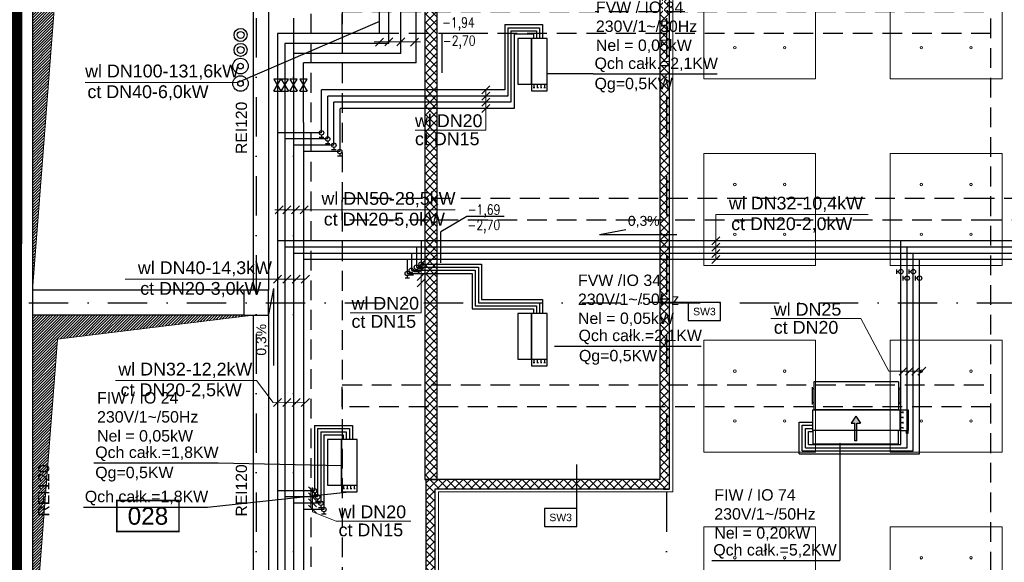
# Model space of a CAD drawing. Header units: centimetres. Extents: x -10702 to 24628, y -4437 to 19798.
# Tile 36 of 92: x 5819 to 7404, y 9983 to 10855. Entities that reach past the tile are written whole.
import ezdxf
from ezdxf.enums import TextEntityAlignment as Align

# ---------------------------------------------------------------- set-up
doc = ezdxf.new("R2010")
doc.units = ezdxf.units.CM
for name, pattern in [('Kondygnacja  -0_5$0$DIVIDE', [31.75, 12.7, -6.35, 0, -6.35, 0, -6.35]), ('Kondygnacja  -0_5$0$HIDDEN', [9.525, 6.35, -3.175]), ('Kondygnacja  -0_5$0$HIDDEN2', [4.7625, 3.175, -1.5875]), ('Osie rzutów$0$DASHDOT2', [12.7, 6.35, -3.175, 0, -3.175])]:
    doc.linetypes.add(name, pattern=pattern)
doc.layers.get('0').update_dxf_attribs({"color": 8})
for name, color, linetype in [('bgde_dodatki powykonawcze', 7, 'Continuous'), ('KJP_ARMATURA', 2, 'Continuous'), ('KJP_CT_centr_powrót', 6, '05_ciepło_technologiczne_pow'), ('KJP_CT_centr_zasilanie', 6, '05_ciepło_technologiczne_zas'), ('KJP_KK_OPISY MOCY klimakonwektorów', 7, 'Continuous'), ('KJP_W_OPIS', 2, 'Continuous'), ('Kondygnacja  -0_5$0$ARCH_ETAPOWANIE', 8, 'Kondygnacja  -0_5$0$DIVIDE'), ('Kondygnacja  -0_5$0$ARCH_GK', 8, 'Continuous'), ('Kondygnacja  -0_5$0$ARCH_INFO_ODPORNOŚĆ OGNIOWA', 8, 'Continuous'), ('Kondygnacja  -0_5$0$ARCH_INFO_OPISY_PRZEGRODY', 8, 'Continuous'), ('Kondygnacja  -0_5$0$ARCH_KONSTR_POWYŻEJ RZUTU', 8, 'Kondygnacja  -0_5$0$HIDDEN'), ('Kondygnacja  -0_5$0$ARCH_KONSTR_POWYŻEJ RZUTU_IST', 8, 'Kondygnacja  -0_5$0$HIDDEN2'), ('Kondygnacja  -0_5$0$ARCH_MUROWANE_IST', 8, 'Continuous'), ('Kondygnacja  -0_5$0$ARCH_WIDOK_IST', 8, 'Continuous'), ('Kondygnacja  -0_5$0$ARCH_ŻELBET_IST', 8, 'Continuous'), ('Osie rzutów$0$ARCH_INFO_OSIE_IST', 8, 'Osie rzutów$0$DASHDOT2'), ('Osie rzutów$0$ARCH_INFO_OSIE_OPISY_IST', 8, 'Continuous'), ('Pomieszczenia -05$0$ARCH_INFO_AREA_ETYKIETY_200', 8, 'Continuous')]:
    doc.layers.add(name, color=color, linetype=linetype)
for name, color, linetype, lineweight in [('bgde_opis ct 1', 7, 'Continuous', 20), ('bgde_rzędne wl ct', 7, 'Continuous', 25), ('bgde_urządzenia', 3, 'Continuous', 30), ('KJP_CT_kk_powrót', 30, '04_CT_KOMF_POW', 25), ('KJP_CT_kk_zasil', 30, '04_CT_KOMF_ZAS', 25), ('KJP_WL_centrale went._zasil', 5, '04_WL_ZAS', 25), ('KJP_WL_centrale went_powrót', 5, '04_WL_POW', 25), ('KJP_WL_kk zasil', 150, '04_WL_KOMF_ZAS', 25), ('KJP_WL_kk_powr', 150, '04_WL_KOMF_POW', 25), ('Kondygnacja  -0_5$0$ARCH_WIDOK', 8, 'Continuous', 13), ('SU Lampy kwadratowe  -05$0$ARCH_SUFITY_PODWIESZANE', 8, 'Continuous', 9)]:
    doc.layers.add(name, color=color, linetype=linetype, lineweight=lineweight)
doc.styles.add('Arial', font='arial.ttf')
doc.styles.add('Kondygnacja  -0_5$0$Arial', font='arial.ttf')
doc.styles.add('Pomieszczenia -05$0$Arial', font='arial.ttf')
doc.styles.add('st rom', font='Romans.shx', dxfattribs={"width": 0.8})
doc.linetypes.add('04_CT_KOMF_POW', pattern='A,100,-15,["CTKp",Standard,S=10,R=0,X=-10,Y=-5],-35', length=150)
doc.linetypes.add('04_CT_KOMF_ZAS', pattern='A,100,-15,["CTKz",Standard,S=10,R=0,X=-10,Y=-5],-35', length=150)
doc.linetypes.add('04_WL_KOMF_POW', pattern='A,100,-15,["WLKp",Standard,S=10,R=0,X=-10,Y=-5],-35', length=150)
doc.linetypes.add('04_WL_KOMF_ZAS', pattern='A,100,-15,["WLKz",Standard,S=10,R=0,X=-10,Y=-5],-35', length=150)
doc.linetypes.add('04_WL_POW', pattern='A,100,-15,["WLp",Standard,S=10,R=0,X=-10,Y=-5],-35', length=150)
doc.linetypes.add('04_WL_ZAS', pattern='A,100,-15,["WLz",Standard,S=10,R=0,X=-10,Y=-5],-35', length=150)
doc.linetypes.add('05_ciepło_technologiczne_pow', pattern='A,100,-15,["CTp",Standard,S=10,R=0,X=-10,Y=-5],-35', length=150)
doc.linetypes.add('05_ciepło_technologiczne_zas', pattern='A,100,-15,["CTz",Standard,S=10,R=0,X=-10,Y=-5],-35', length=150)

# ---------------------------------------------------------------- blocks, each defined once
blk = doc.blocks.new('Osie rzutów')
at = {"layer": 'Osie rzutów$0$ARCH_INFO_OSIE_IST', "ltscale": 10}
for p, q in [((6200, 12510), (6200, 4800)), ((6200, 12510), (6200, 4571.18)), ((6260, 12510), (6260, 4623.26)), ((6860, 12510), (6860, 4623.26)), ((4436.04, 10400), (13655, 10400))]:
    blk.add_line(p, q, dxfattribs=at)
blk = doc.blocks.new('SU Lampy kwadratowe  -05')
at = {"layer": 'SU Lampy kwadratowe  -05$0$ARCH_SUFITY_PODWIESZANE'}
for points in [[(6920, 10940), (7100, 10940), (7100, 10760), (6920, 10760)], [(7220, 10940), (7400, 10940), (7400, 10760), (7220, 10760)], [(6920, 10640), (7100, 10640), (7100, 10460), (6920, 10460)], [(7220, 10640), (7400, 10640), (7400, 10460), (7220, 10460)], [(6920, 10340), (7100, 10340), (7100, 10160), (6920, 10160)], [(7220, 10340), (7400, 10340), (7400, 10160), (7220, 10160)], [(6920, 10040), (7100, 10040), (7100, 9860), (6920, 9860)], [(7220, 10040), (7400, 10040), (7400, 9860), (7220, 9860)]]:
    blk.add_lwpolyline(points, close=True, dxfattribs=at)
for centre in [(6970, 10810), (7050, 10810), (7270, 10810), (7350, 10810), (6970, 10590), (7050, 10590), (7270, 10590), (7350, 10590), (6970, 10510), (7050, 10510), (7270, 10510), (7350, 10510), (6970, 10290), (7050, 10290), (7270, 10290), (7350, 10290), (6970, 10210), (7050, 10210), (7270, 10210), (7350, 10210), (6970, 9990), (7050, 9990), (7270, 9990), (7350, 9990)]:
    blk.add_circle(centre, 2, dxfattribs=at)
blk = doc.blocks.new('Kondygnacja  -0_5$0$konstrukcja istniejąca -0.5')
at = {"layer": 'Kondygnacja  -0_5$0$ARCH_KONSTR_POWYŻEJ RZUTU_IST', "ltscale": 10}
blk.add_line((6288.5, 4975), (6288.5, 12225), dxfattribs=at)
for points in [[(6338.5, 10975), (6338.5, 9825)], [(7382, 9825), (7382, 10975)], [(7382, 10532.9), (6338.5, 10532.9), (6338.5, 10567.9), (7382, 10567.9)], [(7355.9, 10567.9), (8399.9, 10567.9)], [(8399.9, 10532.9), (7355.9, 10532.9)], [(7382, 10232.9), (6338.5, 10232.9), (6338.5, 10267.9), (7382, 10267.9)]]:
    blk.add_lwpolyline(points, dxfattribs=at)
at = {"layer": 'Kondygnacja  -0_5$0$ARCH_KONSTR_POWYŻEJ RZUTU_IST', "ltscale": 10, "elevation": 0}
blk.add_lwpolyline([(7382, 10832.9), (6338.5, 10832.9), (6338.5, 10867.9), (7382, 10867.9)], dxfattribs=at)
blk = doc.blocks.new('Pomieszczenia -05$0$etykieta_numer')
at = {"color": 0, "linetype": 'ByBlock', "const_width": 2.44}
blk.add_lwpolyline([(-50, -50), (-50, 0), (50, 0), (50, -50)], close=True, dxfattribs=at)
at = {"color": 0, "linetype": 'ByBlock', "style": 'Pomieszczenia -05$0$Arial'}
blk.add_attdef('AECAREA:NUMBER', text='', height=28, dxfattribs=at).set_placement((0, -25), align=Align.MIDDLE)

msp = doc.modelspace()

# ---------------------------------------------------------------- hatches: boundary and pattern name
at = {"layer": 'bgde_urządzenia'}
h = msp.add_hatch(color=256, dxfattribs=at)
h.paths.add_polyline_path([(7166.06, 10194.803), (7163.06, 10194.803), (7163.06, 10206.468), (7156.87, 10206.468), (7164.56, 10217.896), (7172.249, 10206.468), (7166.06, 10206.468)])
h.paths.add_polyline_path([(7166.06, 10178.135), (7163.06, 10178.135), (7163.06, 10194.803), (7166.06, 10194.803)])
at = {"layer": 'Kondygnacja  -0_5$0$ARCH_GK', "linetype": 'Continuous', "lineweight": -3}
h = msp.add_hatch(dxfattribs=at)
h.set_pattern_fill('ANSI37', color=256, scale=3, angle=-360, style=0)
h.paths.add_polyline_path([(6865, 11605), (6850, 11590), (6850, 11000), (6860.833, 11000), (6865, 11005)], flags=0)
h.paths.add_polyline_path([(6865, 10995), (6860.833, 11000), (6850, 11000), (6850, 10116), (6865, 10101)], flags=0)
h = msp.add_hatch(dxfattribs=at)
h.set_pattern_fill('ANSI37', color=256, scale=3, angle=-360, style=0)
h.paths.add_polyline_path([(6491, 11590), (6471, 11590), (6471, 10116), (6491, 10116)], flags=0)
h = msp.add_hatch(dxfattribs=at)
h.set_pattern_fill('ANSI37', color=256, scale=3, style=0)
h.paths.add_polyline_path([(6473, 10116), (6488, 10101), (6865, 10101), (6850, 10116)], flags=0)
h = msp.add_hatch(dxfattribs=at)
h.set_pattern_fill('ANSI37', color=256, scale=3, style=0)
h.paths.add_polyline_path([(6473, 4985), (6488, 4985), (6488, 9864), (6476.333, 9864), (6473, 9854)], flags=0)
h.paths.add_polyline_path([(6473, 9874), (6476.333, 9864), (6488, 9864), (6488, 10101), (6473, 10116)], flags=0)
at = {"layer": 'Kondygnacja  -0_5$0$ARCH_WIDOK'}
h = msp.add_hatch(dxfattribs=at)
h.set_pattern_fill('ANSI31', color=256, angle=-180, style=0)
h.set_pattern_definition([(225, (-2e-11, 4200), (2.245064, -2.245064), [])])
h.paths.add_polyline_path([(5840, 10420), (5840, 10980), (6195, 10980), (5880.4, 10941.573)])
h = msp.add_hatch(dxfattribs=at)
h.set_pattern_fill('ANSI31', color=256, angle=-180, style=0)
h.set_pattern_definition([(225, (-2e-11, 3600), (2.245064, -2.245064), [])])
h.paths.add_polyline_path([(5840, 9820), (5840, 10380), (6195, 10380), (5880.4, 10341.573)])

# ---------------------------------------------------------------- linework, layer by layer
at = {"layer": 'bgde_dodatki powykonawcze'}
for p, q in [((6301.28, 10666.186), (6308.598, 10666.186)), ((6304.939, 10669.617), (6304.939, 10666.186)), ((6311.28, 10656.186), (6318.598, 10656.186)), ((6314.939, 10659.617), (6314.939, 10656.186)), ((6321.28, 10646.186), (6328.598, 10646.186)), ((6324.939, 10649.617), (6324.939, 10646.186)), ((6330.672, 10636.186), (6337.99, 10636.186)), ((6334.331, 10639.617), (6334.331, 10636.186)), ((6461.624, 10455.09), (6468.942, 10455.09)), ((6465.283, 10458.522), (6465.283, 10455.09)), ((6439.408, 10440.09), (6446.726, 10440.09)), ((6443.067, 10443.522), (6443.067, 10440.09)), ((6445.874, 10445.09), (6453.192, 10445.09)), ((6449.533, 10448.522), (6449.533, 10445.09)), ((6454.19, 10450.09), (6461.507, 10450.09)), ((6457.849, 10453.522), (6457.849, 10450.09)), ((7230.075, 10453.591), (7230.075, 10446.273)), ((7233.507, 10449.932), (7230.075, 10449.932)), ((7240.075, 10443.042), (7240.075, 10435.724)), ((7243.507, 10439.383), (7240.075, 10439.383)), ((7250.075, 10453.591), (7250.075, 10446.273)), ((7253.507, 10449.932), (7250.075, 10449.932)), ((7260.075, 10443.042), (7260.075, 10435.724)), ((7263.507, 10439.383), (7260.075, 10439.383)), ((6290.164, 10090.685), (6297.482, 10090.685)), ((6293.823, 10094.117), (6293.823, 10090.685)), ((6295.164, 10080.685), (6302.482, 10080.685)), ((6298.823, 10084.117), (6298.823, 10080.685)), ((6300.164, 10070.685), (6307.482, 10070.685)), ((6303.823, 10074.117), (6303.823, 10070.685)), ((6305.164, 10060.685), (6312.482, 10060.685)), ((6308.823, 10064.117), (6308.823, 10060.685))]:
    msp.add_line(p, q, dxfattribs=at)
for centre in [(6304.939, 10673.217), (6314.939, 10663.217), (6324.939, 10653.217), (6334.331, 10643.217), (6449.533, 10452.122), (6457.849, 10457.122), (6465.283, 10462.122), (6443.067, 10447.122), (7237.107, 10449.932), (7247.107, 10439.383), (7257.107, 10449.932), (7267.107, 10439.383), (6293.823, 10097.717), (6298.823, 10087.717), (6303.823, 10077.717), (6308.823, 10067.717)]:
    msp.add_circle(centre, 3.6, dxfattribs=at)
at = {"layer": 'bgde_opis ct 1'}
for p, q in [((6389.562, 10819.391), (6464.402, 10819.391)), ((6404.944, 10825.076), (6392.056, 10812.188)), ((6419.944, 10825.835), (6407.056, 10812.947)), ((6438.982, 10825.835), (6426.094, 10812.947)), ((6461.185, 10825.076), (6448.297, 10812.188)), ((6575.68, 10748.741), (6562.793, 10735.853)), ((6569.236, 10677.48), (6569.236, 10742.297)), ((6575.68, 10738.741), (6562.793, 10725.853)), ((6575.68, 10728.741), (6562.793, 10715.853)), ((6575.68, 10718.741), (6562.793, 10705.853)), ((6569.236, 10677.48), (6455.877, 10677.479)), ((6243.444, 10555.576), (6230.556, 10542.688)), ((6255.444, 10555.576), (6242.556, 10542.688)), ((6269.444, 10555.576), (6256.556, 10542.688)), ((6283.809, 10555.576), (6270.922, 10542.688)), ((7184.742, 10541.663), (6939.661, 10541.663)), ((6939.661, 10541.663), (6939.661, 10469.374)), ((6946.105, 10505.818), (6933.217, 10492.93)), ((6946.105, 10495.818), (6933.217, 10482.93)), ((6946.105, 10485.818), (6933.217, 10472.93)), ((6946.105, 10475.818), (6933.217, 10462.93)), ((6471.727, 10468.566), (6458.839, 10455.678)), ((6471.727, 10458.566), (6458.839, 10445.678)), ((6465.283, 10384.012), (6465.283, 10462.122)), ((6240.444, 10444.204), (6227.556, 10431.316)), ((6255.444, 10444.204), (6242.556, 10431.316)), ((6270.444, 10444.204), (6257.556, 10431.316)), ((6285.444, 10444.204), (6272.556, 10431.316)), ((6471.727, 10448.566), (6458.839, 10435.678)), ((6279, 10437.76), (5988.891, 10437.76)), ((6471.727, 10438.566), (6458.839, 10425.678)), ((6465.283, 10384.012), (6351.083, 10384.012)), ((7027.974, 10374.401), (7172.743, 10374.401)), ((7172.743, 10374.401), (7217.842, 10290)), ((7247.441, 10296.444), (7234.553, 10283.556)), ((7257.441, 10296.444), (7244.553, 10283.556)), ((7267.441, 10296.444), (7254.553, 10283.556)), ((7277.441, 10296.444), (7264.553, 10283.556)), ((7217.842, 10290), (7270.997, 10290)), ((6200.61, 10274.758), (5973.73, 10274.758)), ((6227.279, 10239.707), (6200.61, 10274.758)), ((6279.293, 10240), (6227.279, 10239.707)), ((6240.444, 10246.151), (6227.556, 10233.264)), ((6255.444, 10246.151), (6242.556, 10233.264)), ((6270.444, 10246.151), (6257.556, 10233.264)), ((6285.444, 10246.151), (6272.556, 10233.264)), ((6284.121, 10104.161), (6297.009, 10091.273)), ((6284.121, 10094.615), (6297.009, 10081.727)), ((6290.565, 10102.75), (6290.565, 10063.771)), ((6284.121, 10084.615), (6297.009, 10071.727)), ((6284.121, 10074.615), (6297.009, 10061.727)), ((6328.654, 10048.818), (6290.565, 10063.771)), ((6328.654, 10048.818), (6448.809, 10048.818))]:
    msp.add_line(p, q, dxfattribs=at)
at = {"layer": 'bgde_opis ct 1', "color": 2}
for p, q in [((6170.448, 10753.912, -226.091), (5924.699, 10753.97, -226.091)), ((6520.188, 10549.132), (6229.79, 10549.132))]:
    msp.add_line(p, q, dxfattribs=at)
at = {"layer": 'bgde_rzędne wl ct'}
for p, q in [((6558.859, 10832.784), (6498.831, 10832.895)), ((6498.831, 10832.895), (6498.831, 10769.354)), ((6539.051, 10538.731), (6497.156, 10514.001)), ((6599.004, 10538.731), (6539.051, 10538.731)), ((6497.156, 10464.151), (6497.156, 10514.001)), ((6752.429, 10509.795), (6794.416, 10517.699)), ((6752.429, 10509.795), (6876.419, 10509.795)), ((6227.754, 10422.851), (6219.849, 10380.864)), ((6227.754, 10422.851), (6227.754, 10298.861))]:
    msp.add_line(p, q, dxfattribs=at)
at = {"layer": 'bgde_urządzenia'}
for p, q in [((6620.807, 10824.981), (6620.807, 10751.181)), ((6643.107, 10824.981), (6620.807, 10824.981)), ((6643.107, 10751.181), (6643.107, 10824.981)), ((6643.107, 10824.981), (6643.107, 10740.481)), ((6668.307, 10824.981), (6643.107, 10824.981)), ((6668.307, 10740.481), (6668.307, 10824.981)), ((6620.807, 10751.181), (6643.107, 10751.181)), ((6643.107, 10751.181), (6668.307, 10751.181)), ((6643.107, 10740.481), (6668.307, 10740.481)), ((6645.704, 10745.982), (6648.204, 10745.982)), ((6646.954, 10745.982), (6646.954, 10751.181)), ((6651.414, 10745.982), (6653.914, 10745.982)), ((6652.664, 10745.982), (6652.664, 10751.181)), ((6657.125, 10745.982), (6659.625, 10745.982)), ((6658.375, 10745.982), (6658.375, 10751.181)), ((6662.835, 10745.982), (6665.335, 10745.982)), ((6664.085, 10745.982), (6664.085, 10751.181)), ((6620.807, 10382.913), (6620.807, 10309.113)), ((6643.107, 10382.913), (6620.807, 10382.913)), ((6643.107, 10309.113), (6643.107, 10382.913)), ((6643.107, 10382.913), (6643.107, 10298.413)), ((6668.307, 10382.913), (6643.107, 10382.913)), ((6668.307, 10298.413), (6668.307, 10382.913)), ((6620.807, 10309.113), (6643.107, 10309.113)), ((6643.107, 10309.113), (6668.307, 10309.113)), ((6643.107, 10298.413), (6668.307, 10298.413)), ((6645.704, 10303.913), (6648.204, 10303.913)), ((6646.954, 10303.913), (6646.954, 10309.113)), ((6651.414, 10303.913), (6653.914, 10303.913)), ((6652.664, 10303.913), (6652.664, 10309.113)), ((6657.125, 10303.913), (6659.625, 10303.913)), ((6658.375, 10303.913), (6658.375, 10309.113)), ((6662.835, 10303.913), (6665.335, 10303.913)), ((6664.085, 10303.913), (6664.085, 10309.113)), ((7097.16, 10272.803), (7097.16, 10227.803)), ((7233.16, 10272.803), (7097.16, 10272.803)), ((7233.16, 10272.803), (7233.16, 10227.803)), ((7094.16, 10264.053), (7094.16, 10236.553)), ((7097.16, 10261.553), (7094.16, 10261.553)), ((7233.16, 10261.553), (7236.16, 10261.553)), ((7236.16, 10264.053), (7236.16, 10236.553)), ((7097.16, 10239.053), (7094.16, 10239.053)), ((7233.16, 10239.053), (7236.16, 10239.053)), ((7095.66, 10194.803), (7095.66, 10227.803)), ((7095.66, 10227.803), (7235.66, 10227.803)), ((7233.16, 10227.803), (7097.16, 10227.803)), ((7164.56, 10217.896), (7156.87, 10206.468)), ((7164.56, 10217.896), (7172.249, 10206.468)), ((7235.66, 10227.803), (7235.66, 10194.803)), ((7235.66, 10227.803), (7248.66, 10227.803)), ((7240.859, 10223.678), (7235.66, 10223.678)), ((7240.859, 10222.428), (7240.859, 10224.928)), ((7248.66, 10227.803), (7248.66, 10194.803)), ((7156.87, 10206.468), (7163.06, 10206.468)), ((7163.06, 10178.135), (7163.06, 10206.468)), ((7166.06, 10178.135), (7166.06, 10206.468)), ((7166.06, 10206.468), (7172.249, 10206.468)), ((7240.859, 10215.428), (7235.66, 10215.428)), ((7240.859, 10207.178), (7235.66, 10207.178)), ((7240.859, 10214.178), (7240.859, 10216.678)), ((7240.859, 10205.928), (7240.859, 10208.428)), ((7233.46, 10194.803), (7095.66, 10194.803)), ((7095.66, 10194.803), (7095.66, 10173.303)), ((7233.46, 10173.303), (7233.46, 10194.803)), ((7235.66, 10194.803), (7233.46, 10194.803)), ((7240.859, 10198.928), (7235.66, 10198.928)), ((7235.66, 10194.803), (7248.66, 10194.803)), ((7240.859, 10197.678), (7240.859, 10200.178)), ((7246.16, 10189.803), (7246.16, 10194.803)), ((7248.16, 10189.803), (7246.16, 10189.803)), ((7248.66, 10194.803), (7247.16, 10194.803)), ((7248.16, 10194.803), (7248.16, 10189.803)), ((6314.792, 10180.402), (6314.792, 10106.602)), ((6337.092, 10180.402), (6314.792, 10180.402)), ((6337.092, 10106.602), (6337.092, 10180.402)), ((6337.092, 10180.402), (6337.092, 10095.902)), ((6362.292, 10180.402), (6337.092, 10180.402)), ((6362.292, 10095.902), (6362.292, 10180.402)), ((7095.66, 10173.303), (7233.46, 10173.303)), ((7166.06, 10178.135), (7163.06, 10178.135)), ((6314.792, 10106.602), (6337.092, 10106.602)), ((6337.092, 10106.602), (6362.292, 10106.602)), ((6340.939, 10101.402), (6340.939, 10106.602)), ((6346.649, 10101.402), (6346.649, 10106.602)), ((6352.36, 10101.402), (6352.36, 10106.602)), ((6358.071, 10101.402), (6358.071, 10106.602)), ((6337.092, 10095.902), (6362.292, 10095.902)), ((6339.689, 10101.402), (6342.189, 10101.402)), ((6345.399, 10101.402), (6347.899, 10101.402)), ((6351.11, 10101.402), (6353.61, 10101.402)), ((6356.821, 10101.402), (6359.321, 10101.402))]:
    msp.add_line(p, q, dxfattribs=at)
at = {"layer": 'KJP_ARMATURA'}
for p, q in [((6228.271, 10740.006), (6239.789, 10759.458)), ((6228.271, 10759.458), (6239.789, 10740.006)), ((6240.271, 10740.006), (6251.789, 10759.458)), ((6240.271, 10759.458), (6251.789, 10740.006)), ((6254.271, 10740.006), (6265.789, 10759.458)), ((6254.271, 10759.458), (6265.789, 10740.006)), ((6270.271, 10739.827), (6281.789, 10759.279)), ((6270.271, 10759.279), (6281.789, 10739.827))]:
    msp.add_line(p, q, dxfattribs=at)
at = {"layer": 'KJP_ARMATURA', "ltscale": 2}
for p, q in [((6228.271, 10740.006), (6239.789, 10759.458)), ((6228.271, 10759.458), (6239.789, 10740.006)), ((6240.271, 10740.006), (6251.789, 10759.458)), ((6240.271, 10759.458), (6251.789, 10740.006)), ((6254.271, 10740.006), (6265.789, 10759.458)), ((6254.271, 10759.458), (6265.789, 10740.006)), ((6270.271, 10739.827), (6281.789, 10759.279)), ((6270.271, 10759.279), (6281.789, 10739.827))]:
    msp.add_line(p, q, dxfattribs=at)
at = {"layer": 'KJP_ARMATURA', "elevation": -300}
for points in [[(6239.789, 10759.458), (6228.271, 10759.458)], [(6239.789, 10759.458), (6228.271, 10759.458)], [(6251.789, 10759.458), (6240.271, 10759.458)], [(6251.789, 10759.458), (6240.271, 10759.458)], [(6265.789, 10759.458), (6254.271, 10759.458)], [(6265.789, 10759.458), (6254.271, 10759.458)], [(6281.789, 10759.279), (6270.271, 10759.279)], [(6281.789, 10759.279), (6270.271, 10759.279)], [(6228.271, 10740.006), (6228.271, 10740.006), (6239.789, 10740.006)], [(6228.271, 10740.006), (6228.271, 10740.006), (6239.789, 10740.006)], [(6240.271, 10740.006), (6240.271, 10740.006), (6251.789, 10740.006)], [(6240.271, 10740.006), (6240.271, 10740.006), (6251.789, 10740.006)], [(6254.271, 10740.006), (6254.271, 10740.006), (6265.789, 10740.006)], [(6254.271, 10740.006), (6254.271, 10740.006), (6265.789, 10740.006)], [(6270.271, 10739.827), (6270.271, 10739.827), (6281.789, 10739.827)], [(6270.271, 10739.827), (6270.271, 10739.827), (6281.789, 10739.827)]]:
    msp.add_lwpolyline(points, dxfattribs=at)
at = {"layer": 'KJP_CT_centr_powrót'}
for radius in [12.5, 4.5]:
    msp.add_circle((6174.689, 10752.408, -226.091), radius, dxfattribs=at)
at = {"layer": 'KJP_CT_centr_zasilanie'}
for radius in [12.5, 4.5]:
    msp.add_circle((6174.689, 10780.408, -226.091), radius, dxfattribs=at)
at = {"layer": 'KJP_CT_kk_powrót'}
for p, q in [((6413.5, 10816.895), (6413.5, 11701.049)), ((6604.838, 10842.162), (6604.838, 10732.297)), ((6604.838, 10842.162), (6655.807, 10842.162)), ((6655.807, 10842.162), (6655.807, 10824.981)), ((6413.5, 10816.895), (6246, 10816.895)), ((6246, 10816.895), (6246, 9911.841)), ((6604.838, 10732.297), (6314.939, 10732.297)), ((6314.939, 10663.217), (6314.939, 10732.297)), ((6314.939, 10663.217), (6246, 10663.217)), ((7627.958, 10489.374), (6246, 10489.374)), ((6457.849, 10489.374), (6457.849, 10457.122)), ((7247.107, 10166.967), (7247.107, 10489.374)), ((6457.849, 10457.122), (6557.454, 10457.122)), ((6557.454, 10457.122), (6557.454, 10400.093)), ((6557.454, 10400.093), (6655.807, 10400.093)), ((6655.807, 10400.093), (6655.807, 10382.913)), ((6298.823, 10197.582), (6298.823, 10087.717)), ((6298.823, 10197.582), (6349.792, 10197.582)), ((6349.792, 10197.582), (6349.792, 10180.402)), ((7083.479, 10197.936), (7095.66, 10197.936)), ((7083.479, 10166.967), (7083.479, 10197.936)), ((7083.479, 10166.967), (7247.107, 10166.967)), ((6298.823, 10087.717), (6246, 10087.717))]:
    msp.add_line(p, q, dxfattribs=at)
at = {"layer": 'KJP_CT_kk_zasil'}
for p, q in [((6398.5, 10832.895), (6398.5, 11716.049)), ((6599.838, 10847.162), (6599.838, 10742.297)), ((6599.838, 10847.162), (6660.807, 10847.162)), ((6660.807, 10847.162), (6660.807, 10824.981)), ((6398.5, 10832.895), (6234, 10832.895)), ((6234, 10832.895), (6234, 9896.841)), ((6234, 10749.782), (6234, 10749.682)), ((6246.001, 10749.782), (6246, 10749.682)), ((6260, 10749.782), (6260, 10749.682)), ((6276, 10749.603), (6276, 10749.502)), ((6599.838, 10742.297), (6304.939, 10742.297)), ((6304.939, 10673.217), (6304.939, 10742.297)), ((6304.939, 10673.217), (6234, 10673.217)), ((7617.958, 10499.374), (6234, 10499.374)), ((6465.283, 10499.374), (6465.283, 10462.122)), ((7237.107, 10171.967), (7237.107, 10499.374)), ((6465.283, 10462.122), (6562.454, 10462.122)), ((6562.454, 10462.122), (6562.454, 10405.093)), ((6562.454, 10405.093), (6660.807, 10405.093)), ((6660.807, 10405.093), (6660.807, 10382.913)), ((6293.823, 10202.582), (6293.823, 10097.717)), ((6293.823, 10202.582), (6354.792, 10202.582)), ((6354.792, 10202.582), (6354.792, 10180.402)), ((7088.479, 10192.936), (7095.66, 10192.936)), ((7088.479, 10171.967), (7088.479, 10192.936)), ((7088.479, 10171.967), (7237.107, 10171.967)), ((6293.823, 10097.717), (6234, 10097.717))]:
    msp.add_line(p, q, dxfattribs=at)
at = {"layer": 'KJP_KK_OPISY MOCY klimakonwektorów'}
for p, q in [((6741.93, 10767.795), (6668.307, 10767.795)), ((6741.93, 10767.795), (6941.817, 10767.795)), ((6679.948, 10330.357), (6916.058, 10330.357)), ((7138.981, 10174.114), (7138.981, 9985.683)), ((5938.62, 10142.528), (6138.507, 10142.528)), ((6138.507, 10142.528), (6337.092, 10138.152)), ((6121.745, 10071.401), (6349.692, 10095.902)), ((5921.858, 10071.401), (6121.745, 10071.401)), ((6932.937, 9985.683), (7138.981, 9985.683))]:
    msp.add_line(p, q, dxfattribs=at)
at = {"layer": 'KJP_W_OPIS'}
msp.add_line((6398.5, 10851.839), (6170.448, 10753.912, -226.091), dxfattribs=at)
at = {"layer": 'KJP_WL_centrale went._zasil'}
for radius in [10.5, 5.5]:
    msp.add_circle((6174.826, 10830.407, -226.091), radius, dxfattribs=at)
at = {"layer": 'KJP_WL_centrale went_powrót'}
for radius in [10.5, 5.5]:
    msp.add_circle((6174.826, 10806.407, -226.091), radius, dxfattribs=at)
at = {"layer": 'KJP_WL_kk zasil'}
for p, q in [((6432.5, 10800.895), (6432.5, 11686.049)), ((6609.838, 10837.162), (6609.838, 10722.297)), ((6609.838, 10837.162), (6650.807, 10837.162)), ((6650.807, 10837.162), (6650.807, 10824.981)), ((6432.5, 10800.895), (6260, 10800.895)), ((6260, 10800.895), (6260, 9926.841)), ((6609.838, 10722.297), (6324.939, 10722.297)), ((6324.939, 10653.217), (6324.939, 10722.297)), ((6324.939, 10653.217), (6260, 10653.217)), ((7637.958, 10479.374), (6260, 10479.374)), ((6449.533, 10479.374), (6449.533, 10452.122)), ((7257.107, 10161.967), (7257.107, 10479.374)), ((6449.533, 10452.122), (6552.454, 10452.122)), ((6552.454, 10452.122), (6552.454, 10395.093)), ((6552.454, 10395.093), (6650.807, 10395.093)), ((6650.807, 10395.093), (6650.807, 10382.913)), ((7078.479, 10202.936), (7095.66, 10202.936)), ((7078.479, 10161.967), (7078.479, 10202.936)), ((6303.823, 10192.582), (6303.823, 10077.717)), ((6303.823, 10192.582), (6344.792, 10192.582)), ((6344.792, 10192.582), (6344.792, 10180.402)), ((7078.479, 10161.967), (7257.107, 10161.967)), ((6303.823, 10077.717), (6260, 10077.717))]:
    msp.add_line(p, q, dxfattribs=at)
at = {"layer": 'KJP_WL_kk_powr'}
for p, q in [((6457.135, 10785.829), (6457.135, 11671.049)), ((6614.838, 10832.162), (6614.838, 10712.297)), ((6614.838, 10832.162), (6645.807, 10832.162)), ((6645.807, 10832.162), (6645.807, 10824.981)), ((6457.135, 10785.829), (6276, 10785.829)), ((6276, 10689.975), (6276, 10785.829)), ((6614.838, 10712.297), (6334.939, 10712.297)), ((6334.939, 10643.217), (6334.939, 10712.297)), ((6276, 10689.975), (6276, 9941.841)), ((6334.331, 10643.217), (6276, 10643.217)), ((7647.958, 10469.374), (6276, 10469.374)), ((6443.067, 10469.374), (6443.067, 10447.122)), ((7267.107, 10156.967), (7267.107, 10469.374)), ((6443.067, 10447.122), (6547.454, 10447.122)), ((6547.454, 10447.122), (6547.454, 10390.093)), ((6547.454, 10390.093), (6645.807, 10390.093)), ((6645.807, 10390.093), (6645.807, 10382.913)), ((7073.479, 10207.936), (7095.66, 10207.936)), ((7073.479, 10156.967), (7073.479, 10207.936)), ((6308.823, 10187.582), (6308.823, 10067.717)), ((6308.823, 10187.582), (6339.792, 10187.582)), ((6339.792, 10187.582), (6339.792, 10180.402)), ((7073.479, 10156.967), (7267.107, 10156.967)), ((6308.823, 10067.717), (6276, 10067.717))]:
    msp.add_line(p, q, dxfattribs=at)
at = {"layer": 'Kondygnacja  -0_5$0$ARCH_ETAPOWANIE', "ltscale": 10, "const_width": 20, "elevation": 300}
msp.add_lwpolyline([(4946, 3931), (4946, 5443), (5613, 5443), (5613, 5586), (5809, 5586), (5815, 12220), (6212, 12220), (6212, 13458.874), (6172, 13458.874), (6171.997, 14762.582), (4925, 14762.019), (4925, 14762.019), (8839.196, 14763.787)], dxfattribs=at)
at = {"layer": 'Kondygnacja  -0_5$0$ARCH_GK', "linetype": 'Continuous', "lineweight": -3}
for p, q in [((6471, 11590), (6471, 10116)), ((6491, 10116), (6491, 11590)), ((6850, 10116), (6850, 11590)), ((6865, 10101), (6865, 10995)), ((6471, 10116), (6491, 10116)), ((6850, 10116), (6473, 10116)), ((6473, 10116), (6473, 9874)), ((6488, 10101), (6865, 10101)), ((6488, 4985), (6488, 10101)), ((6865, 10100), (6855, 10100))]:
    msp.add_line(p, q, dxfattribs=at)
at = {"layer": 'Kondygnacja  -0_5$0$ARCH_INFO_OPISY_PRZEGRODY'}
for points in [[(6895.074, 10400.162), (6833.149, 10400.162)], [(6715.744, 10040.358), (6715.744, 10139.742)]]:
    msp.add_lwpolyline(points, dxfattribs=at)
for points in [[(6895.074, 10371.362), (6947.074, 10371.362), (6947.074, 10400.162), (6895.074, 10400.162), (6895.074, 10371.362)], [(6663.744, 10040.358), (6715.744, 10040.358), (6715.744, 10069.158), (6663.744, 10069.158), (6663.744, 10040.358)]]:
    msp.add_lwpolyline(points, close=True, dxfattribs=at)
at = {"layer": 'Kondygnacja  -0_5$0$ARCH_MUROWANE_IST', "ltscale": 4}
for p, q in [((5840, 12195), (5840, 10850)), ((6195, 10980), (6195, 10420)), ((6220, 10980), (6220, 10420)), ((5840, 10850), (5840, 9820)), ((6195, 10380), (6195, 9820)), ((6220, 10380), (6220, 9820))]:
    msp.add_line(p, q, dxfattribs=at)
at = {"layer": 'Kondygnacja  -0_5$0$ARCH_WIDOK'}
for p, q in [((6870, 11610), (6870, 10096)), ((6870, 10096), (6493, 10096)), ((6493, 10096), (6493, 4985))]:
    msp.add_line(p, q, dxfattribs=at)
for points in [[(5840, 10420), (5840, 10980), (6195, 10980), (5880.4, 10941.573), (5840, 10420)], [(5840, 9820), (5840, 10380), (6195, 10380), (5880.4, 10341.573), (5840, 9820)]]:
    msp.add_lwpolyline(points, dxfattribs=at)
at = {"layer": 'Kondygnacja  -0_5$0$ARCH_WIDOK_IST'}
for p, q in [((6180, 10420), (5840, 10420)), ((6180, 10380), (5840, 10380))]:
    msp.add_line(p, q, dxfattribs=at)
at = {"layer": 'Kondygnacja  -0_5$0$ARCH_ŻELBET_IST', "ltscale": 4}
msp.add_lwpolyline([(6180, 10380), (6220, 10380), (6220, 10420), (6180, 10420)], close=True, dxfattribs=at)

# ---------------------------------------------------------------- block references
at = {"layer": 'Kondygnacja  -0_5$0$ARCH_KONSTR_POWYŻEJ RZUTU'}
msp.add_blockref('Kondygnacja  -0_5$0$konstrukcja istniejąca -0.5', (0, 0), dxfattribs=at)
at = {"layer": 'Osie rzutów$0$ARCH_INFO_OSIE_OPISY_IST'}
msp.add_blockref('Osie rzutów', (0, 0), dxfattribs=at)
at = {"layer": 'Pomieszczenia -05$0$ARCH_INFO_AREA_ETYKIETY_200', "linetype": 'Continuous', "lineweight": -3}
msp.add_blockref('Pomieszczenia -05$0$etykieta_numer', (6025.811, 10082.197), dxfattribs=at).add_auto_attribs({'AECAREA:NUMBER': '028'})
at = {"layer": 'SU Lampy kwadratowe  -05$0$ARCH_SUFITY_PODWIESZANE'}
msp.add_blockref('SU Lampy kwadratowe  -05', (0, 0), dxfattribs=at)

# ---------------------------------------------------------------- texts
at = {"layer": 'bgde_opis ct 1', "color": 2, "style": 'Arial'}
for s, p in [('wl DN100-131,6kW', (5924.699, 10762.219, -23435.201)), ('ct DN40-6,0kW', (5928.417, 10728.976, -23435.201)), ('wl DN50-28,5kW', (6304.94, 10557.381, -23509.109)), ('wl DN32-10,4kW', (6960.396, 10549.912, -23509.109)), ('ct DN20-5,0kW', (6308.658, 10524.137, -23509.109)), ('ct DN20-2,0kW', (6964.114, 10516.668, -23509.109)), ('wl DN40-14,3kW', (6009.626, 10446.008, -23509.109)), ('ct DN20-3,0kW', (6013.344, 10412.765, -23509.109)), ('wl DN32-12,2kW', (5978.123, 10283.007, -23809.109)), ('ct DN20-2,5kW', (5981.842, 10249.763, -23809.109))]:
    msp.add_text(s, height=20.58297, dxfattribs=at).set_placement(p)
for s, p in [('wl DN20', (6455.385, 10682.3, -14793.528)), ('ct DN15', (6455.385, 10653.188, -14793.528)), ('wl DN20', (6353.271, 10388.833, -4085.101)), ('wl DN25', (7032.632, 10379.222, 1899.638)), ('ct DN15', (6353.271, 10359.721, -4085.101)), ('ct DN20', (7032.632, 10350.11, 1899.638)), ('wl DN20', (6332.514, 10053.639, -868.428)), ('ct DN15', (6332.514, 10024.527, -868.428))]:
    msp.add_text(s, height=20.583, rotation=360, dxfattribs=at).set_placement(p)
at = {"layer": 'bgde_rzędne wl ct', "char_height": 16, "attachment_point": 1}
for s, insert, width, style in [('-1,94', (6498.831, 10858.48, 600), 55.86916, 'st rom'), ('-2,70', (6500.173, 10829.279, 300), 72.96393, 'st rom'), ('-1,69', (6540.146, 10557.704, 300), 72.96393, 'st rom'), ('0,3%', (6797.941, 10539.606, 6365.1), 531.5734, 'Arial'), ('-2,70', (6539.867, 10532.938, 300), 72.96393, 'st rom')]:
    msp.add_mtext(s, dxfattribs=dict(at, insert=insert, width=width, style=style))
at = {"layer": 'bgde_rzędne wl ct', "insert": (6200, 10314.919), "char_height": 16, "width": 531.5734, "attachment_point": 1, "rotation": 90, "style": 'Arial'}
msp.add_mtext('0,3%', dxfattribs=at)
at = {"layer": 'KJP_KK_OPISY MOCY klimakonwektorów', "char_height": 18.326, "width": 421.7149, "attachment_point": 1, "style": 'Arial'}
for s, insert in [('FVW / IO 34\\P230V/1~/50Hz\\PNel = 0,05kW', (6746.421, 10884.179, 2528.824)), ('Qch całk.=2,1KW', (6744.318, 10794.077, 1340.715)), ('Qg=0,5KW', (6744.318, 10761.598, 1340.715)), ('FVW /IO 34\\P230V/1~/50Hz\\PNel = 0,05kW', (6717.596, 10445.27, 2308.732)), ('Qch całk.=2,1KW', (6718.558, 10356.639, 1120.623)), ('Qg=0,5KW', (6719.184, 10324.16, 1120.623)), ('FIW / IO 24\\P230V/1~/50Hz\\PNel = 0,05kW', (5943.932, 10256.282, 1120.623)), ('Qch całk.=1,8KW', (5941.007, 10168.81, 1120.623)), ('Qg=0,5KW', (5941.007, 10136.331, 1120.623)), ('Qch całk.=1,8KW', (5924.246, 10097.683, 1120.623)), ('FIW / IO 74\\P230V/1~/50Hz\\PNel = 0,20kW', (6936.967, 10100.227, 2308.732)), ('Qch całk.=5,2KW', (6935.325, 10011.965, 2308.732))]:
    msp.add_mtext(s, dxfattribs=dict(at, insert=insert))
at = {"layer": 'Kondygnacja  -0_5$0$ARCH_INFO_ODPORNOŚĆ OGNIOWA', "char_height": 18, "width": 53.33252, "attachment_point": 5, "rotation": 90, "style": 'Kondygnacja  -0_5$0$Arial'}
for insert in [(6161.223, 10681.143), (5843.227, 10098.252), (6161.223, 10098.252)]:
    msp.add_mtext('\\PREI120', dxfattribs=dict(at, insert=insert))
at = {"layer": 'Kondygnacja  -0_5$0$ARCH_INFO_OPISY_PRZEGRODY', "char_height": 12, "width": 52, "attachment_point": 5, "style": 'Kondygnacja  -0_5$0$Arial'}
for insert in [(6921.074, 10385.762), (6689.744, 10054.758)]:
    msp.add_mtext('SW3', dxfattribs=dict(at, insert=insert))

doc.saveas('drawing.dxf')
